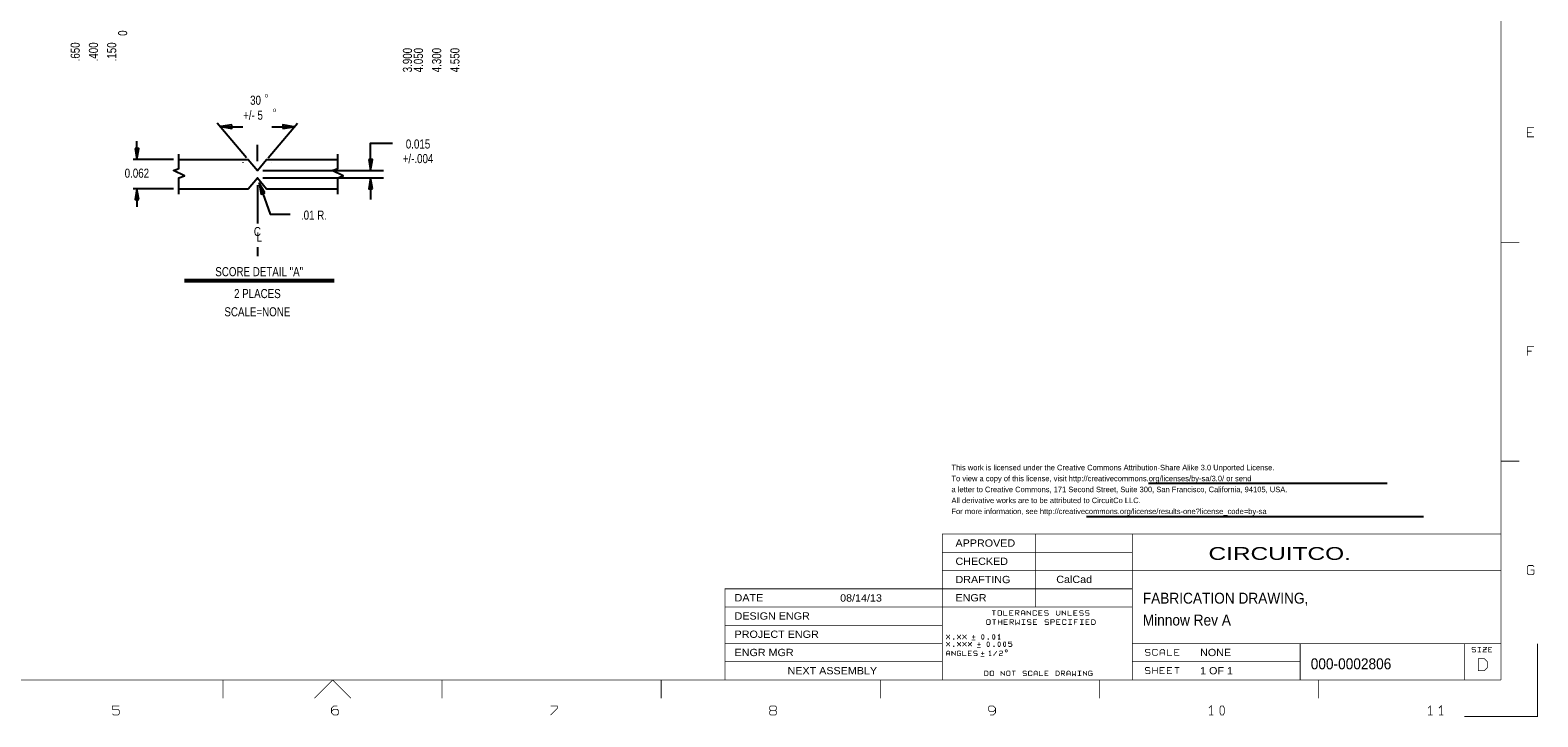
# Model space of a CAD drawing. Extents: x -13980 to 19530, y -9980 to 12032.
# Tile 2 of 8: x -1117 to 19530, y -9980 to -567. Entities that reach past the tile are written whole.
import ezdxf
from ezdxf.enums import TextEntityAlignment as Align

# ---------------------------------------------------------------- set-up
doc = ezdxf.new("R2010")
doc.units = 0
doc.header["$MEASUREMENT"] = 0
doc.layers.add('1', color=6, linetype='CONTINUOUS')

msp = doc.modelspace()

# ---------------------------------------------------------------- linework, layer by layer
at = {"layer": '1', "const_width": 10}
for points in [[(19025, -9475), (19025, 11525)], [(19478, -2029), (19385, -2029), (19385, -1905), (19478, -1905)], [(19385, -1967), (19447, -1967)], [(19275, -3475), (19025, -3475)], [(19478, -4905), (19385, -4905), (19385, -5029)], [(19385, -4967), (19447, -4967)], [(19275, -6475), (19025, -6475)], [(12650, -7475), (13975, -7475), (13975, -7975), (12650, -7975), (12650, -7475), (11375, -7475), (11375, -9475)], [(19025, -7475), (13975, -7475)], [(11375, -7725), (12875, -7725), (13975, -7725)], [(11375, -7975), (12650, -7975)], [(12650, -8225), (12650, -7975)], [(13975, -9475), (13975, -7975), (19025, -7975)], [(19025, -8025), (19025, -7975)], [(19478, -7921), (19463, -7905), (19401, -7905), (19385, -7921), (19385, -8014), (19401, -8029), (19463, -8029), (19478, -8014), (19478, -7967), (19432, -7967)], [(13975, -8225), (11375, -8225), (8400, -8225), (8400, -9475)], [(12650, -8225), (12650, -8475)], [(13975, -8475), (11375, -8475), (8400, -8475)], [(12056, -8523), (12080, -8523), (12080, -8589)], [(12105, -8523), (12056, -8523)], [(12061, -8648), (12085, -8648), (12085, -8714)], [(12110, -8648), (12061, -8648)], [(12141, -8648), (12141, -8714)], [(12190, -8714), (12190, -8648)], [(12265, -8589), (12216, -8589), (12216, -8523)], [(12270, -8714), (12221, -8714), (12221, -8648), (12270, -8648)], [(12345, -8589), (12296, -8589), (12296, -8523), (12345, -8523)], [(12296, -8556), (12329, -8556)], [(12301, -8681), (12342, -8681), (12350, -8673), (12350, -8656), (12342, -8648), (12301, -8648), (12301, -8714)], [(12376, -8556), (12417, -8556), (12425, -8548), (12425, -8531), (12417, -8523), (12376, -8523), (12376, -8589)], [(12430, -8648), (12430, -8714), (12405, -8689), (12381, -8714), (12381, -8648)], [(12392, -8556), (12425, -8589)], [(12456, -8589), (12456, -8539), (12472, -8523), (12489, -8523), (12505, -8539), (12505, -8589)], [(12505, -8564), (12456, -8564)], [(12461, -8648), (12510, -8648)], [(12485, -8648), (12485, -8714)], [(12536, -8523), (12536, -8589)], [(12536, -8531), (12585, -8581)], [(12541, -8706), (12549, -8714), (12582, -8714), (12590, -8706), (12590, -8689), (12582, -8681), (12549, -8681), (12541, -8673), (12541, -8656), (12549, -8648), (12582, -8648), (12590, -8656)], [(12585, -8589), (12585, -8523)], [(12665, -8572), (12665, -8581), (12657, -8589), (12624, -8589), (12616, -8581), (12616, -8531), (12624, -8523), (12657, -8523), (12665, -8531), (12665, -8539)], [(12670, -8714), (12621, -8714), (12621, -8648), (12670, -8648)], [(12745, -8589), (12696, -8589), (12696, -8523), (12745, -8523)], [(12696, -8556), (12729, -8556)], [(12776, -8581), (12784, -8589), (12817, -8589), (12825, -8581), (12825, -8564), (12817, -8556), (12784, -8556), (12776, -8548), (12776, -8531), (12784, -8523), (12817, -8523), (12825, -8531)], [(12830, -8656), (12822, -8648), (12789, -8648), (12781, -8656), (12781, -8673), (12789, -8681), (12822, -8681), (12830, -8689), (12830, -8706), (12822, -8714), (12789, -8714), (12781, -8706)], [(12861, -8681), (12902, -8681), (12910, -8673), (12910, -8656), (12902, -8648), (12861, -8648), (12861, -8714)], [(12936, -8523), (12936, -8572), (12952, -8589), (12969, -8589), (12985, -8572), (12985, -8523)], [(12990, -8648), (12941, -8648), (12941, -8714), (12990, -8714)], [(13016, -8523), (13016, -8589)], [(13065, -8581), (13016, -8531)], [(13070, -8697), (13070, -8706), (13062, -8714), (13029, -8714), (13021, -8706), (13021, -8656), (13029, -8648), (13062, -8648), (13070, -8656), (13070, -8664)], [(13065, -8589), (13065, -8523)], [(13096, -8523), (13096, -8589), (13145, -8589)], [(13101, -8648), (13150, -8648)], [(13125, -8714), (13125, -8648)], [(13225, -8589), (13176, -8589), (13176, -8523), (13225, -8523)], [(13176, -8556), (13209, -8556)], [(13230, -8648), (13181, -8648), (13181, -8714)], [(13256, -8581), (13264, -8589), (13297, -8589), (13305, -8581), (13305, -8564), (13297, -8556), (13264, -8556), (13256, -8548), (13256, -8531), (13264, -8523), (13297, -8523), (13305, -8531)], [(13261, -8648), (13310, -8648)], [(13285, -8714), (13285, -8648)], [(13336, -8581), (13344, -8589), (13377, -8589), (13385, -8581), (13385, -8564), (13377, -8556), (13344, -8556), (13336, -8548), (13336, -8531), (13344, -8523), (13377, -8523), (13385, -8531)], [(13390, -8648), (13341, -8648), (13341, -8714), (13390, -8714)], [(8400, -8725), (11375, -8725)], [(11477, -8915), (11477, -8907), (11430, -8860), (11430, -8853)], [(11477, -8853), (11477, -8860), (11430, -8907), (11430, -8915)], [(11627, -8915), (11627, -8907), (11580, -8860), (11580, -8853)], [(11627, -8853), (11627, -8860), (11580, -8907), (11580, -8915)], [(11655, -8915), (11655, -8907), (11702, -8860), (11702, -8853)], [(11702, -8915), (11702, -8907), (11655, -8860), (11655, -8853)], [(11803, -8907), (11803, -8860)], [(12153, -8915), (12153, -8853), (12138, -8868)], [(12141, -8681), (12190, -8681)], [(12221, -8681), (12254, -8681)], [(12350, -8714), (12317, -8681)], [(12461, -8714), (12510, -8714)], [(12621, -8681), (12654, -8681)], [(12974, -8681), (12941, -8681)], [(13150, -8714), (13101, -8714)], [(13181, -8681), (13214, -8681)], [(13310, -8714), (13261, -8714)], [(13374, -8681), (13341, -8681)], [(8400, -8975), (11375, -8975)], [(11430, -8953), (11430, -8960), (11477, -9007), (11477, -9015)], [(11430, -9015), (11430, -9007), (11477, -8960)], [(11477, -9140), (11477, -9093), (11461, -9078), (11446, -9078), (11430, -9093), (11430, -9140)], [(11477, -8960), (11477, -8953)], [(11505, -9078), (11505, -9140)], [(11552, -9132), (11505, -9085)], [(11552, -9140), (11552, -9078)], [(11580, -9015), (11580, -9007), (11627, -8960), (11627, -8953)], [(11580, -8953), (11580, -8960), (11627, -9007), (11627, -9015)], [(11627, -9085), (11619, -9078), (11588, -9078), (11580, -9085), (11580, -9132), (11588, -9140), (11619, -9140), (11627, -9132), (11627, -9109), (11603, -9109)], [(11655, -8953), (11655, -8960), (11702, -9007), (11702, -9015)], [(11655, -9015), (11655, -9007), (11702, -8960), (11702, -8953)], [(11702, -9140), (11655, -9140), (11655, -9078)], [(11730, -9015), (11730, -9007), (11777, -8960), (11777, -8953)], [(11730, -8953), (11730, -8960), (11777, -9007), (11777, -9015)], [(11777, -9140), (11730, -9140), (11730, -9078), (11777, -9078)], [(11825, -8925), (11775, -8925)], [(11780, -8884), (11827, -8884)], [(11852, -9085), (11844, -9078), (11813, -9078), (11805, -9085), (11805, -9101), (11813, -9109), (11844, -9109), (11852, -9116), (11852, -9132), (11844, -9140), (11813, -9140), (11805, -9132)], [(11900, -9025), (11850, -9025)], [(11855, -8984), (11902, -8984)], [(11878, -9007), (11878, -8960)], [(11928, -9132), (11928, -9085)], [(12013, -9093), (12028, -9078), (12028, -9140)], [(12080, -9140), (12080, -9132), (12119, -9085), (12119, -9078)], [(12138, -8915), (12169, -8915)], [(12155, -9085), (12163, -9078), (12194, -9078), (12202, -9085), (12202, -9101), (12194, -9109), (12171, -9109), (12155, -9124), (12155, -9140), (12202, -9140)], [(12280, -9007), (12288, -9015), (12319, -9015), (12327, -9007), (12327, -8984), (12319, -8976), (12280, -8976), (12280, -8953), (12327, -8953)], [(13975, -8975), (16275, -8975)], [(14219, -9064), (14209, -9053), (14167, -9053), (14157, -9064), (14157, -9084), (14167, -9095), (14209, -9095), (14219, -9105), (14219, -9126), (14209, -9136), (14167, -9136), (14157, -9126)], [(14319, -9115), (14319, -9126), (14309, -9136), (14267, -9136), (14257, -9126), (14257, -9064), (14267, -9053), (14309, -9053), (14319, -9064), (14319, -9074)], [(14419, -9136), (14419, -9074), (14398, -9053), (14378, -9053), (14357, -9074), (14357, -9136)], [(14519, -9136), (14457, -9136), (14457, -9053)], [(14619, -9136), (14557, -9136), (14557, -9053), (14619, -9053)], [(16275, -9475), (16275, -8975), (18525, -8975)], [(19525, -8975), (19525, -9975), (18525, -9975)], [(19025, -8975), (18525, -8975), (18525, -9475)], [(18677, -9035), (18669, -9028), (18638, -9028), (18630, -9035), (18630, -9051), (18638, -9059), (18669, -9059), (18677, -9066), (18677, -9082), (18669, -9090), (18638, -9090), (18630, -9082)], [(18705, -9028), (18752, -9028)], [(18728, -9090), (18728, -9028)], [(18780, -9028), (18827, -9028), (18827, -9035), (18780, -9082), (18780, -9090), (18827, -9090)], [(18827, -9059), (18780, -9059)], [(18902, -9028), (18855, -9028), (18855, -9090), (18902, -9090)], [(18886, -9059), (18855, -9059)], [(11375, -9225), (8400, -9225)], [(11430, -9116), (11477, -9116)], [(11761, -9109), (11730, -9109)], [(11950, -9150), (11900, -9150)], [(11905, -9109), (11952, -9109)], [(12044, -9140), (12013, -9140)], [(16275, -9225), (13975, -9225)], [(14357, -9105), (14419, -9105)], [(14557, -9095), (14598, -9095)], [(18705, -9090), (18752, -9090)], [(19025, -9475), (-13475, -9475)], [(1525, -9475), (1525, -9725)], [(2775, -9725), (3025, -9475), (3275, -9725)], [(4525, -9475), (4525, -9725)], [(7525, -9725), (7525, -9475)], [(10525, -9475), (10525, -9725)], [(12180, -9415), (12180, -9353)], [(12180, -9360), (12227, -9407)], [(12227, -9415), (12227, -9353)], [(12353, -9415), (12353, -9353), (12330, -9353), (12377, -9353)], [(12527, -9360), (12519, -9353), (12488, -9353), (12480, -9360), (12480, -9376), (12488, -9384), (12519, -9384), (12527, -9391), (12527, -9407), (12519, -9415), (12488, -9415), (12480, -9407)], [(12602, -9399), (12602, -9407), (12594, -9415), (12563, -9415), (12555, -9407), (12555, -9360), (12563, -9353), (12594, -9353), (12602, -9360), (12602, -9368)], [(12677, -9415), (12677, -9368), (12661, -9353), (12646, -9353), (12630, -9368), (12630, -9415)], [(12630, -9391), (12677, -9391)], [(12752, -9415), (12705, -9415), (12705, -9353)], [(12827, -9353), (12780, -9353), (12780, -9415), (12827, -9415)], [(12780, -9384), (12811, -9384)], [(13005, -9415), (13005, -9353), (13044, -9353), (13052, -9360), (13052, -9376), (13044, -9384), (13005, -9384)], [(13021, -9384), (13052, -9415)], [(13080, -9415), (13080, -9368), (13096, -9353), (13111, -9353), (13127, -9368), (13127, -9415)], [(13127, -9391), (13080, -9391)], [(13155, -9353), (13155, -9415), (13178, -9391), (13202, -9415), (13202, -9353)], [(13230, -9353), (13277, -9353)], [(13230, -9415), (13277, -9415)], [(13253, -9353), (13253, -9415)], [(13305, -9415), (13305, -9353)], [(13305, -9360), (13352, -9407)], [(13352, -9415), (13352, -9353)], [(13427, -9360), (13419, -9353), (13388, -9353), (13380, -9360), (13380, -9407), (13388, -9415), (13419, -9415), (13427, -9407), (13427, -9384), (13403, -9384)], [(13525, -9475), (13525, -9725)], [(13975, -9475), (14025, -9475)], [(14219, -9314), (14209, -9303), (14167, -9303), (14157, -9314), (14157, -9334), (14167, -9345), (14209, -9345), (14219, -9355), (14219, -9376), (14209, -9386), (14167, -9386), (14157, -9376)], [(14257, -9386), (14257, -9303)], [(14257, -9345), (14319, -9345)], [(14319, -9386), (14319, -9303)], [(14419, -9303), (14357, -9303), (14357, -9386), (14419, -9386)], [(14357, -9345), (14398, -9345)], [(14519, -9386), (14457, -9386), (14457, -9303), (14519, -9303)], [(14457, -9345), (14498, -9345)], [(14557, -9303), (14588, -9303), (14588, -9386)], [(14619, -9303), (14557, -9303)], [(16525, -9725), (16525, -9475)], [(10, -9939), (26, -9954), (88, -9954), (103, -9939), (103, -9892), (88, -9877), (10, -9877), (10, -9830), (103, -9830)], [(3088, -9830), (3041, -9830), (3010, -9861), (3010, -9923), (3041, -9954), (3088, -9954), (3103, -9939), (3103, -9892), (3088, -9877), (3041, -9877), (3010, -9908)], [(6010, -9954), (6103, -9861), (6103, -9830), (6010, -9830)], [(9026, -9892), (9010, -9877), (9010, -9846), (9026, -9830), (9088, -9830), (9103, -9846), (9103, -9877), (9088, -9892), (9103, -9908), (9103, -9939), (9088, -9954), (9026, -9954), (9010, -9939), (9010, -9908), (9026, -9892), (9088, -9892)], [(12103, -9877), (12072, -9908), (12026, -9908), (12010, -9892), (12010, -9846), (12026, -9830), (12072, -9830), (12103, -9861), (12103, -9877), (12103, -9923), (12072, -9954), (12026, -9954)], [(15057, -9954), (15057, -9830), (15026, -9861)], [(18026, -9861), (18057, -9830), (18057, -9954)], [(18207, -9954), (18207, -9830), (18176, -9861)], [(15088, -9954), (15026, -9954)], [(18026, -9954), (18088, -9954)], [(18176, -9954), (18238, -9954)]]:
    msp.add_lwpolyline(points, dxfattribs=at)
at = {"layer": '1'}
for points in [[(1845, -2315), (1445, -1840)], [(2145, -2315), (2545, -1840)], [(1495, -1890), (1795, -1890)], [(2195, -1890), (2495, -1890)], [(345.5, -2340), (345, -2090)], [(920, -2815), (920, -2590), (995, -2565), (845, -2490), (920, -2465), (920, -2265)], [(1995, -2365), (1995, -2140)], [(3095, -2815), (3095, -2590), (3170, -2565), (3020, -2490), (3095, -2465), (3095, -2265)], [(3545, -2490), (3545, -2115), (3845, -2115)], [(845, -2340), (295, -2340)], [(920, -2340), (1870, -2340), (1995, -2490), (2120, -2340), (3095, -2340)], [(1795.1, -2383.2), (1795.1, -2383.9)], [(2186.2, -2378), (2186.8, -2377.4)], [(920, -2740), (1870, -2740), (1995, -2590), (2120, -2740), (3095, -2740)], [(2020, -2665), (2170, -3090), (2445, -3090)], [(2070, -2490), (3720, -2490)], [(2070, -2590), (3720, -2590)], [(3545, -2590), (3545, -2890)], [(845, -2740), (295, -2740)], [(345.5, -2740), (345, -2990)], [(1995, -2690), (1995, -3215)], [(1995, -3540), (1995, -3665)], [(3045, -3990), (995, -3990)], [(3045, -4015), (995, -4015)], [(14200, -6775), (17465, -6775)], [(13350, -7235), (17965, -7235)]]:
    msp.add_lwpolyline(points, dxfattribs=at)
for points in [[(1645, -1864.8), (1495, -1889.5), (1644.9, -1914.8)], [(2345, -1915.2), (2495, -1890.5), (2345.1, -1865.2)], [(320.1, -2190.1), (345.5, -2340), (370.1, -2189.9)], [(3519.8, -2340), (3544.5, -2490), (3569.8, -2340.1)], [(2096, -2796.8), (2020.5, -2664.8), (2049.1, -2814.1)], [(3570.2, -2740), (3545.5, -2590), (3520.2, -2739.9)], [(370.2, -2890), (345.5, -2740), (320.2, -2889.9)]]:
    msp.add_lwpolyline(points, close=True, dxfattribs=at)
at = {"layer": '1', "const_width": 10}
for points in [[(11981, -8706), (11989, -8714), (12022, -8714), (12030, -8706), (12030, -8656), (12022, -8648), (11989, -8648), (11981, -8656)], [(12136, -8581), (12144, -8589), (12177, -8589), (12185, -8581), (12185, -8531), (12177, -8523), (12144, -8523), (12136, -8531)], [(13421, -8714), (13454, -8714), (13470, -8697), (13470, -8664), (13454, -8648), (13421, -8648)], [(11921, -8915), (11913, -8899), (11913, -8868), (11921, -8853), (11936, -8853), (11944, -8868), (11944, -8899), (11936, -8915)], [(12071, -8915), (12063, -8899), (12063, -8868), (12071, -8853), (12086, -8853), (12094, -8868), (12094, -8899), (12086, -8915)], [(11528, -8915), (11536, -8915), (11536, -8907), (11528, -8907)], [(11528, -9015), (11536, -9015), (11536, -9007), (11528, -9007)], [(11996, -9015), (11988, -8999), (11988, -8968), (11996, -8953), (12011, -8953), (12019, -8968), (12019, -8999), (12011, -9015)], [(12003, -8915), (12011, -8915), (12011, -8907), (12003, -8907)], [(12078, -9015), (12086, -9015), (12086, -9007), (12078, -9007)], [(12146, -9015), (12138, -8999), (12138, -8968), (12146, -8953), (12161, -8953), (12169, -8968), (12169, -8999), (12161, -9015)], [(12221, -9015), (12213, -8999), (12213, -8968), (12221, -8953), (12236, -8953), (12244, -8968), (12244, -8999), (12236, -9015)], [(12265, -9075), (12263, -9067), (12258, -9062), (12250, -9060), (12243, -9062), (12237, -9067), (12235, -9075), (12237, -9082), (12243, -9088), (12250, -9090), (12258, -9088), (12263, -9082)], [(18714, -9347), (18796, -9347), (18838, -9306), (18838, -9223), (18796, -9182), (18714, -9182)], [(11955, -9415), (11986, -9415), (12002, -9399), (12002, -9368), (11986, -9353), (11955, -9353)], [(12030, -9407), (12038, -9415), (12069, -9415), (12077, -9407), (12077, -9360), (12069, -9353), (12038, -9353), (12030, -9360)], [(12255, -9407), (12263, -9415), (12294, -9415), (12302, -9407), (12302, -9360), (12294, -9353), (12263, -9353), (12255, -9360)], [(12930, -9415), (12961, -9415), (12977, -9399), (12977, -9368), (12961, -9353), (12930, -9353)], [(15191, -9954), (15176, -9923), (15176, -9861), (15191, -9830), (15222, -9830), (15238, -9861), (15238, -9923), (15222, -9954)]]:
    msp.add_lwpolyline(points, close=True, dxfattribs=at)

# ---------------------------------------------------------------- texts
at = {"layer": '1', "width": 0.8}
for s, p in [('0', (212.5, -645)), ('.650', (-437.5, -995)), ('.400', (-187.5, -995)), ('.150', (62.5, -995)), ('3.900', (4112.5, -1145)), ('4.050', (4262.5, -1145)), ('4.300', (4512.5, -1145)), ('4.550', (4762.5, -1145))]:
    msp.add_text(s, height=125, rotation=90, dxfattribs=at).set_placement(p)
for s, height, p in [('o', 60, (2120, -1490)), ('30', 125, (1970, -1590)), ('o', 60, (2230, -1690)), ('+/- 5', 125, (1935, -1795)), ('0.015', 125, (4195, -2190)), ('+/-.004', 125, (4195, -2390)), ('0.062', 125, (345, -2590)), ('.01 R.', 125, (2770, -3165)), ('C', 125, (1995, -3390)), ('L', 125, (2020, -3465)), ('SCORE DETAIL "A"', 125, (2020, -3940)), ('2 PLACES', 125, (1995, -4240)), ('SCALE=NONE', 125, (1995, -4490))]:
    msp.add_text(s, height=height, dxfattribs=at).set_placement(p, align=Align.CENTER)
at = {"layer": '1'}
for s, height, width, p in [('This work is licensed under the Creative Commons Attribution-Share Alike 3.0 Unported License.', 75, 0.946667, (11500, -6600)), ('To view a copy of this license, visit http://creativecommons.org/licenses/by-sa/3.0/ or send', 75, 0.946667, (11500, -6750)), ('All derivative works are to be attributed to CircuitCo LLC.', 75, 0.946667, (11500, -7050)), ('a letter to Creative Commons, 171 Second Street, Suite 300, San Francisco, California, 94105, USA.', 75, 0.946667, (11500, -6900)), ('For more information, see http://creativecommons.org/license/results-one?license_code=by-sa', 75, 0.946667, (11500, -7200)), ('APPROVED', 100, 1.1, (11555.1, -7647.1)), ('CHECKED', 100, 1.1, (11555.1, -7897.1)), ('CIRCUITCO.', 175, 1.428571, (15019.9, -7827.9)), ('DRAFTING', 100, 1.1, (11555.1, -8147.1)), ('CalCad', 100, 1.1, (12935, -8145)), ('DATE', 100, 1.1, (8530.1, -8397.1)), ('08/14/13', 100, 1.1, (9975, -8400)), ('ENGR', 100, 1.1, (11555.1, -8397.1)), ('FABRICATION DRAWING,', 150, 0.933333, (14119.9, -8427.9)), ('DESIGN ENGR', 100, 1.1, (8530.1, -8647.1)), ('Minnow Rev A', 150, 0.933333, (14119.9, -8727.9)), ('PROJECT ENGR', 100, 1.1, (8530.1, -8897.1)), ('ENGR MGR', 100, 1.1, (8530.1, -9147.1)), ('NONE', 100, 1.1, (14905.1, -9147.1)), ('000-0002806', 150, 0.933333, (16419.9, -9327.9)), ('NEXT ASSEMBLY', 100, 1.1, (9255.1, -9397.1)), ('1 OF 1', 100, 1.1, (14905.1, -9397.1))]:
    msp.add_text(s, height=height, dxfattribs=dict(at, width=width)).set_placement(p)

doc.saveas('drawing.dxf')
